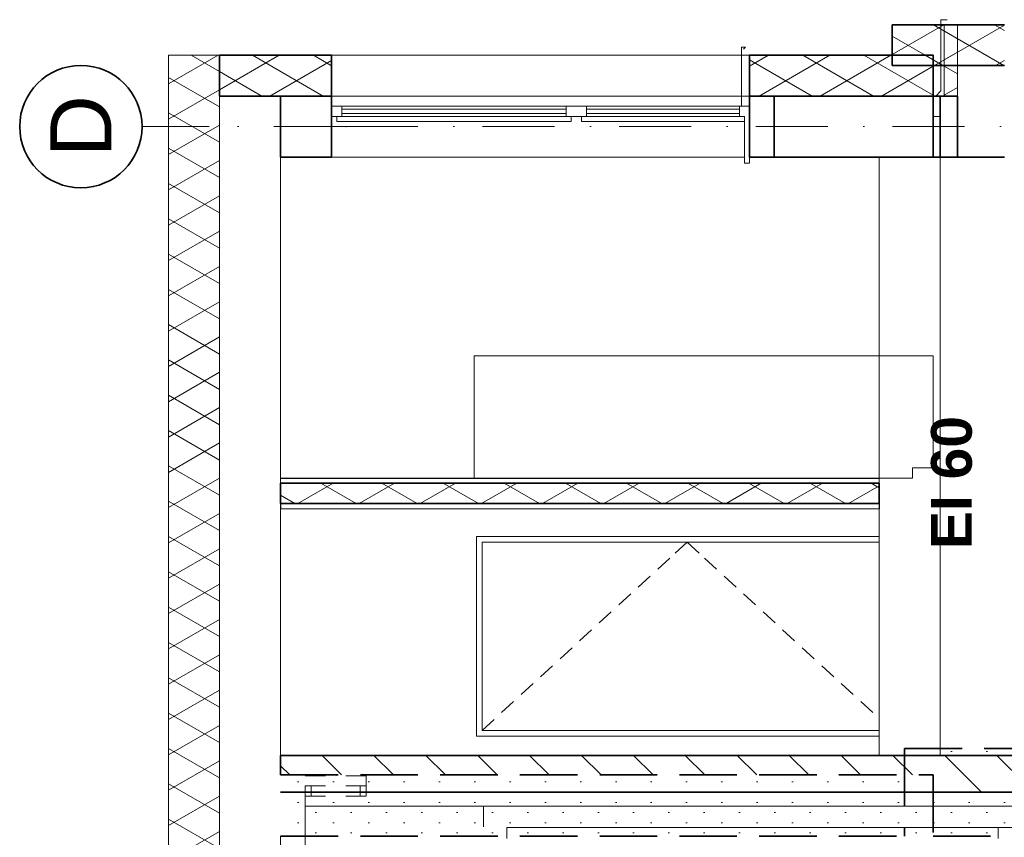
# Model space of a CAD drawing. Header units: millimetres. Extents: x -8078 to 241103, y -4319 to 602442.
# Tile 4 of 148: x 16590 to 21420, y 256376 to 260386. Entities that reach past the tile are written whole.
import ezdxf

# ---------------------------------------------------------------- set-up
doc = ezdxf.new("R2010")
doc.units = ezdxf.units.MM
doc.header["$MEASUREMENT"] = 0
doc.set_wipeout_variables(frame=1)
for name, pattern in [('DASHED', [2, 1, -1]), ('Krawędzie ukryte', [3.912222, 2.822222, -1.09]), ('Kropki i Kreski', [6.702778, 3.527778, -1.763889, 0, -1.411111]), ('Wipeout_Contour', [1000, 0, -1000])]:
    doc.linetypes.add(name, pattern=pattern)
for name, color, linetype in [('#podkład', 252, 'Continuous'), ('- A - ocieplenie', 7, 'Continuous'), ('- PRZEGRODY PROJEKTOWANE', 7, 'Continuous'), ('2D - Ogólne', 7, 'Continuous'), ('2D - Rysunki i Obrazki', 7, 'Continuous'), ('Konstrukcja - Siatka mod', 7, 'Continuous'), ('Konstrukcja - Stropy', 7, 'Continuous'), ('Konstrukcja - Ściany działowe', 7, 'Continuous'), ('Konstrukcja - Ściany nośne wew..P', 7, 'Continuous'), ('Konstrukcja - Ściany zewnętrzne', 7, 'Continuous'), ('Opisy - Tekst', 7, 'Continuous'), ('Wnętrze - Wyposażenie', 7, 'Continuous')]:
    doc.layers.add(name, color=color, linetype=linetype)
doc.styles.add('STYL_AUTOMATYCZNY_12', font='txt')
doc.styles.add('STYL_AUTOMATYCZNY_2', font='arial.ttf')
pattern_1 = [(90, (-1702.6, 957497.23), (-173.20508, 1e-14), [0, -100]), (90, (-1789.2, 957547.23), (-173.20508, 1e-14), [0, -100])]
pattern_2 = [(150, (-1702.6, 957497.23), (-75, -129.90381), []), (210, (-1702.6, 957497.23), (-75, 129.90381), [])]
pattern_3 = [(135, (-1702.6, 957497.23), (-127.27922, -127.27922), [])]

# ---------------------------------------------------------------- blocks, each defined once
blk = doc.blocks.new('qqe433333')
at = {"layer": '- A - ocieplenie', "linetype": 'Continuous', "lineweight": 15}
h = blk.add_hatch(dxfattribs=at)
h.set_pattern_fill('Izolacja_miękka_0008', color=252, angle=90, style=0, pattern_type=2)
h.set_pattern_definition(pattern_2)
h.paths.add_polyline_path([(-18322.6, 681669.5), (-18322.6, 681619.5), (-17972.6, 681619.5), (-17972.6, 681819.5), (-18522.6, 681819.5), (-18522.6, 681669.5)])
at = {"layer": 'Konstrukcja - Stropy', "linetype": 'Continuous', "lineweight": 15}
h = blk.add_hatch(dxfattribs=at)
h.set_pattern_fill('Izolacja_miękka_0008', color=252, angle=90, style=0, pattern_type=2)
h.set_pattern_definition(pattern_2)
h.paths.add_polyline_path([(-21822.6, 675719.5), (-21822.6, 681669.5), (-22072.6, 681669.5), (-22072.6, 675719.5)])
at = {"layer": 'Konstrukcja - Ściany działowe', "linetype": 'Continuous', "lineweight": 13}
h = blk.add_hatch(dxfattribs=at)
h.set_pattern_fill('Izolacja_miękka_0008', color=252, angle=90, style=0, pattern_type=2)
h.set_pattern_definition(pattern_2)
h.paths.add_polyline_path([(-21522.6, 679470.5), (-18587.4, 679470.5), (-18587.4, 679570.5), (-21522.6, 679570.5)])
h = blk.add_hatch(dxfattribs=at)
h.set_pattern_fill('Bloczki_ceramiczne_0008', color=252, angle=90, style=0, pattern_type=2)
h.set_pattern_definition(pattern_3)
h.paths.add_polyline_path([(-18322.6, 678235.5), (-18322.6, 678055.5), (-14962.6, 678055.5), (-14962.6, 678235.5)])
at = {"layer": 'Konstrukcja - Ściany nośne wew..P', "linetype": 'Continuous', "lineweight": 15}
h = blk.add_hatch(dxfattribs=at)
h.set_pattern_fill('Tynk_0008', color=252, angle=90, style=0, pattern_type=2)
h.set_pattern_definition(pattern_1)
h.paths.add_polyline_path([(-18287.4, 678235.5), (-15022.6, 678235.5), (-15022.6, 678269.5), (-18287.4, 678269.5)])
h = blk.add_hatch(dxfattribs=at)
h.set_pattern_fill('Tynk_0008', color=252, angle=90, style=0, pattern_type=2)
h.set_pattern_definition(pattern_1)
h.paths.add_polyline_path([(-21522.6, 677839.5), (-18322.6, 677839.5), (-18322.6, 678139.5), (-21522.6, 678139.5)])
h = blk.add_hatch(dxfattribs=at)
h.set_pattern_fill('Tynk_0008', color=252, angle=90, style=0, pattern_type=2)
h.set_pattern_definition(pattern_1)
h.paths.add_polyline_path([(-14962.6, 677839.5), (-14962.6, 678055.5), (-18322.6, 678055.5), (-18322.6, 677839.5)])
at = {"layer": '- A - ocieplenie', "color": 252, "linetype": 'Continuous', "lineweight": 35, "ltscale": 100}
for p, q in [((-18522.6, 681819.5), (-18522.6, 681619.5)), ((-18522.6, 681819.5), (-17972.6, 681819.5)), ((-21822.6, 681669.5), (-21822.6, 681469.5)), ((-18322.6, 681669.5), (-18322.6, 681619.5)), ((-18522.6, 681619.5), (-18322.6, 681619.5)), ((-18322.6, 681619.5), (-17972.6, 681619.5))]:
    blk.add_line(p, q, dxfattribs=at)
at = {"layer": '2D - Rysunki i Obrazki', "color": 252, "linetype": 'DASHED', "lineweight": 13, "ltscale": 100}
for p, q in [((-21402.6, 677985.5), (-21402.6, 678135.5)), ((-21402.6, 678135.5), (-21102.6, 678135.5)), ((-21102.6, 678135.5), (-21102.6, 677985.5)), ((-21402.6, 678085.5), (-21102.6, 678085.5)), ((-21372.6, 678035.5), (-21372.6, 678085.5)), ((-21132.6, 678035.5), (-21132.6, 678085.5)), ((-21402.6, 678035.5), (-21102.6, 678035.5)), ((-21402.6, 677985.5), (-21102.6, 677985.5))]:
    blk.add_line(p, q, dxfattribs=at)
at = {"layer": '2D - Rysunki i Obrazki', "color": 252, "linetype": 'Continuous', "lineweight": 13, "ltscale": 100}
for p, q in [((-21368.6, 678135.5), (-21368.6, 678135.5)), ((-21308.6, 678135.5), (-21308.6, 678135.5)), ((-21248.6, 678135.5), (-21248.6, 678135.5)), ((-21188.6, 678135.5), (-21188.6, 678135.5)), ((-21128.6, 678135.5), (-21128.6, 678135.5)), ((-21402.6, 677985.5), (-20202.6, 677985.5)), ((-21402.6, 676219.5), (-21402.6, 677985.5)), ((-21398.6, 677985.5), (-21398.6, 677985.5)), ((-21338.6, 677985.5), (-21338.6, 677985.5)), ((-21278.6, 677985.5), (-21278.6, 677985.5)), ((-21218.6, 677985.5), (-21218.6, 677985.5)), ((-21158.6, 677985.5), (-21158.6, 677985.5)), ((-20527.6, 677985.5), (-20527.6, 677885.5)), ((-20202.6, 677985.5), (-20202.6, 677985.5)), ((-20202.6, 677985.5), (-16939.6, 677985.5)), ((-18002.6, 677985.5), (-18002.6, 677985.5)), ((-17972.6, 677881.5), (-20412.6, 677881.5)), ((-17254.6, 677881.5), (-20412.6, 677881.5)), ((-20412.6, 677881.5), (-20412.6, 677827.5)), ((-18002.6, 677827.5), (-18002.6, 677881.5))]:
    blk.add_line(p, q, dxfattribs=at)
at = {"layer": 'Konstrukcja - Siatka mod', "color": 252, "linetype": 'Kropki i Kreski', "lineweight": 13, "ltscale": 100}
for q in [(-22202.6, 681319.5), (2797.4, 681319.5)]:
    blk.add_line((-21202.6, 681319.5), q, dxfattribs=at)
at = {"layer": 'Konstrukcja - Siatka mod', "color": 252, "linetype": 'Continuous', "lineweight": 35, "ltscale": 100}
blk.add_circle((-22502.6, 681319.5), 300, dxfattribs=at)
at = {"layer": 'Konstrukcja - Siatka mod', "color": 252, "linetype": 'Kropki i Kreski', "lineweight": 13, "ltscale": 100}
blk.add_point((-21202.6, 681319.5), dxfattribs=at)
blk.add_point((-21202.6, 681319.5), dxfattribs=at)
at = {"layer": 'Konstrukcja - Stropy', "color": 252, "linetype": 'Continuous', "lineweight": 13, "ltscale": 100}
for p, q in [((-22072.6, 681669.5), (-22072.6, 675719.5)), ((-22072.6, 681669.5), (-21822.6, 681669.5)), ((-21822.6, 681469.5), (-21822.6, 675919.5)), ((-21522.6, 681169.5), (-21522.6, 679595.5)), ((-18587.4, 681169.5), (-18587.4, 679595.5)), ((-18322.6, 681169.5), (-18287.4, 681169.5)), ((-18287.4, 681169.5), (-18287.4, 678235.5)), ((-21522.6, 679595.5), (-21522.6, 679570.5)), ((-18587.4, 679595.5), (-18587.4, 679570.5)), ((-21522.6, 677839.5), (-21522.6, 676219.5))]:
    blk.add_line(p, q, dxfattribs=at)
at = {"layer": 'Konstrukcja - Ściany działowe', "color": 252, "linetype": 'Continuous', "lineweight": 25, "ltscale": 100}
for p, q in [((-21522.6, 679595.5), (-20572.6, 679595.5)), ((-20572.6, 679595.5), (-18587.4, 679595.5))]:
    blk.add_line(p, q, dxfattribs=at)
at = {"layer": 'Konstrukcja - Ściany działowe', "color": 252, "linetype": 'Continuous', "lineweight": 35, "ltscale": 100}
for p, q in [((-21522.6, 679570.5), (-21522.6, 679470.5)), ((-21522.6, 679570.5), (-18587.4, 679570.5)), ((-18587.4, 679570.5), (-18587.4, 679470.5)), ((-21522.6, 679470.5), (-18587.4, 679470.5)), ((-18322.6, 678235.5), (-18287.4, 678235.5)), ((-18287.4, 678235.5), (-15022.6, 678235.5)), ((-21522.6, 678055.5), (-18322.6, 678055.5)), ((-18322.6, 678055.5), (-14962.6, 678055.5))]:
    blk.add_line(p, q, dxfattribs=at)
at = {"layer": 'Konstrukcja - Ściany nośne wew..P', "color": 252, "linetype": 'Continuous', "lineweight": 20, "ltscale": 100}
blk.add_line((-18287.4, 681319.5), (-18322.6, 681319.5), dxfattribs=at)
at = {"layer": 'Konstrukcja - Ściany nośne wew..P', "color": 252, "linetype": 'Krawędzie ukryte', "lineweight": 35, "ltscale": 100}
for p, q in [((-18462.6, 678269.5), (-18462.6, 677839.5)), ((-18462.6, 678269.5), (-14962.6, 678269.5)), ((-21522.6, 678139.5), (-18322.6, 678139.5)), ((-18322.6, 678139.5), (-18322.6, 677839.5)), ((-21522.6, 677839.5), (-18462.6, 677839.5)), ((-18322.6, 677839.5), (-14962.6, 677839.5))]:
    blk.add_line(p, q, dxfattribs=at)
at = {"layer": 'Konstrukcja - Ściany zewnętrzne', "color": 252, "linetype": 'Continuous', "lineweight": 13, "ltscale": 100}
for p, q in [((-19242.6, 681709.5), (-19262.6, 681709.5)), ((-19252.6, 681699.5), (-19242.6, 681709.5)), ((-21272.6, 681419.5), (-21222.6, 681419.5)), ((-20122.6, 681419.5), (-21222.6, 681419.5)), ((-21222.6, 681419.5), (-21222.6, 681369.5)), ((-20122.6, 681404.5), (-21222.6, 681404.5)), ((-21222.6, 681384.5), (-20122.6, 681384.5)), ((-20122.6, 681419.5), (-20122.6, 681369.5)), ((-20122.6, 681419.5), (-20022.6, 681419.5)), ((-19272.6, 681419.5), (-20022.6, 681419.5)), ((-20022.6, 681419.5), (-20022.6, 681369.5)), ((-19272.6, 681404.5), (-20022.6, 681404.5)), ((-20022.6, 681384.5), (-19272.6, 681384.5)), ((-19262.6, 681420.5), (-19272.6, 681420.5)), ((-19272.6, 681419.5), (-19272.6, 681369.5)), ((-19272.6, 681419.5), (-19222.6, 681419.5)), ((-21272.6, 681369.5), (-21222.6, 681369.5)), ((-21247.6, 681369.5), (-21247.6, 681344.5)), ((-21197.6, 681344.5), (-21247.6, 681344.5)), ((-20122.6, 681369.5), (-21222.6, 681369.5)), ((-20147.6, 681344.5), (-21197.6, 681344.5)), ((-20097.6, 681344.5), (-20147.6, 681344.5)), ((-20122.6, 681369.5), (-20022.6, 681369.5)), ((-20097.6, 681369.5), (-20097.6, 681344.5)), ((-20047.6, 681369.5), (-20047.6, 681344.5)), ((-19997.6, 681344.5), (-20047.6, 681344.5)), ((-19272.6, 681369.5), (-20022.6, 681369.5)), ((-19297.6, 681344.5), (-19997.6, 681344.5)), ((-19247.6, 681344.5), (-19297.6, 681344.5)), ((-19272.6, 681369.5), (-19247.6, 681369.5)), ((-19247.6, 681369.5), (-19247.6, 681139.5)), ((-19247.6, 681139.5), (-19222.6, 681139.5)), ((-19222.6, 681169.5), (-19222.6, 681139.5))]:
    blk.add_line(p, q, dxfattribs=at)
at = {"layer": 'Konstrukcja - Ściany zewnętrzne', "color": 252, "linetype": 'Continuous', "lineweight": 35, "ltscale": 100}
for p, q in [((-21522.6, 681469.5), (-21522.6, 681169.5)), ((-21522.6, 681169.5), (-21272.6, 681169.5)), ((-19222.6, 681169.5), (-18587.4, 681169.5)), ((-18587.4, 681169.5), (-18322.6, 681169.5)), ((-18287.4, 681169.5), (-17972.6, 681169.5))]:
    blk.add_line(p, q, dxfattribs=at)
at = {"layer": 'Konstrukcja - Ściany zewnętrzne', "color": 252, "linetype": 'Continuous', "lineweight": 20, "ltscale": 100}
blk.add_line((-19247.6, 681169.5), (-21272.6, 681169.5), dxfattribs=at)
at = {"layer": 'Wnętrze - Wyposażenie', "color": 252, "linetype": 'Continuous', "lineweight": 20, "ltscale": 100}
for p, q in [((-20572.6, 680195.5), (-20572.6, 679595.5)), ((-18322.6, 680195.5), (-18322.6, 679645.5)), ((-18422.6, 679645.5), (-18422.6, 679595.5)), ((-18422.6, 679645.5), (-18322.6, 679645.5)), ((-18587.4, 679595.5), (-18422.6, 679595.5))]:
    blk.add_line(p, q, dxfattribs=at)
at = {"layer": 'Wnętrze - Wyposażenie', "color": 252, "linetype": 'Continuous', "lineweight": 20, "ltscale": 100, "flags": 128}
blk.add_lwpolyline([(-20572.6, 680195.5), (-18422.6, 680195.5), (-18322.6, 680195.5)], dxfattribs=at)
at = {"layer": 'Konstrukcja - Siatka mod', "color": 252, "linetype": 'Continuous', "lineweight": 13, "insert": (-22652.6, 681170.9), "char_height": 300, "attachment_point": 1, "rotation": 90, "style": 'STYL_AUTOMATYCZNY_2'}
blk.add_mtext('\\A1;{\\pql;\\pt0;\\fArial|b0|i0|c238|p0;\\W1.000000;D}', dxfattribs=at)
at = {"layer": 'Opisy - Tekst', "color": 252, "linetype": 'Continuous', "lineweight": 13, "insert": (-18332.3, 679247.6), "char_height": 200, "attachment_point": 1, "rotation": 90, "style": 'STYL_AUTOMATYCZNY_12'}
blk.add_mtext('\\A1;{\\pql;\\fHelvetica|b1|i0|c238|p0;\\W1.000000;EI 60}', dxfattribs=at)
at = {"color": 252, "linetype": 'Wipeout_Contour', "lineweight": 0, "ltscale": 1947475.711421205}
blk.add_wipeout([(-19222.6, 681669.5), (-21272.6, 681669.5), (-21272.6, 681469.5), (-19222.6, 681469.5)], dxfattribs=at).dxf.layer = '- A - ocieplenie'
at = {"color": 252, "linetype": 'Wipeout_Contour', "lineweight": 0, "ltscale": 1939794.157158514}
blk.add_wipeout([(-18322.6, 681469.5), (-18322.6, 681369.4), (-18287.4, 681369.4), (-18287.4, 681469.5)], dxfattribs=at).dxf.layer = '- A - ocieplenie'
at = {"color": 252, "linetype": 'Wipeout_Contour', "lineweight": 0, "ltscale": 3886298.359581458}
blk.add_wipeout([(-18587.4, 678329.5), (-20562.6, 678329.5), (-20562.6, 679309.5), (-18587.4, 679309.5), (-18587.4, 679445.5), (-21522.6, 679445.5), (-21522.6, 678235.5), (-18587.4, 678235.5)], dxfattribs=at).dxf.layer = 'Konstrukcja - Ściany działowe'
at = {"layer": '- A - ocieplenie', "linetype": 'Continuous', "lineweight": 15}
h = blk.add_hatch(dxfattribs=at)
h.set_pattern_fill('Izolacja_miękka_0008', color=252, angle=90, style=0, pattern_type=2)
h.set_pattern_definition(pattern_2)
h.paths.add_polyline_path([(-21822.6, 681469.5), (-21272.6, 681469.5), (-21272.6, 681669.5), (-21822.6, 681669.5)])
h = blk.add_hatch(dxfattribs=at)
h.set_pattern_fill('Izolacja_miękka_0008', color=252, angle=90, style=0, pattern_type=2)
h.set_pattern_definition(pattern_2)
h.paths.add_polyline_path([(-18322.6, 681469.5), (-18322.6, 681669.5), (-19222.6, 681669.5), (-19222.6, 681469.5)])
at = {"layer": '- PRZEGRODY PROJEKTOWANE', "linetype": 'Continuous', "lineweight": 13}
h = blk.add_hatch(dxfattribs=at)
h.set_pattern_fill('Izolacja_miękka_0008', color=252, angle=90, style=0, pattern_type=2)
h.set_pattern_definition(pattern_2)
h.paths.add_polyline_path([(-18202.6, 681469.5), (-18202.6, 681819.5), (-18268.7, 681819.5), (-18268.7, 681469.5)])
at = {"layer": 'Konstrukcja - Ściany działowe', "linetype": 'Continuous', "lineweight": 13}
h = blk.add_hatch(dxfattribs=at)
h.set_pattern_fill('Bloczki_ceramiczne_0008', color=252, angle=90, style=0, pattern_type=2)
h.set_pattern_definition(pattern_3)
h.paths.add_polyline_path([(-21522.6, 678235.5), (-21522.6, 678139.5), (-18322.6, 678139.5), (-18322.6, 678235.5)])
at = {"layer": '- A - ocieplenie', "color": 252, "linetype": 'Continuous', "lineweight": 35, "ltscale": 100}
for p, q in [((-21822.6, 681669.5), (-21272.6, 681669.5)), ((-21272.6, 681669.5), (-21272.6, 681469.5)), ((-19222.6, 681669.5), (-19222.6, 681469.5)), ((-19222.6, 681669.5), (-18322.6, 681669.5)), ((-18322.6, 681619.5), (-18322.6, 681469.5)), ((-19222.6, 681469.5), (-18322.6, 681469.5))]:
    blk.add_line(p, q, dxfattribs=at)
at = {"layer": '- A - ocieplenie', "color": 252, "linetype": 'Continuous', "lineweight": 20, "ltscale": 100}
for p, q in [((-21272.6, 681669.5), (-19222.6, 681669.5)), ((-19222.6, 681469.5), (-21272.6, 681469.5))]:
    blk.add_line(p, q, dxfattribs=at)
at = {"layer": '- A - ocieplenie', "color": 252, "linetype": 'Continuous', "lineweight": 35, "ltscale": 100, "flags": 128}
blk.add_lwpolyline([(-21822.6, 681469.5), (-21522.6, 681469.5), (-21272.6, 681469.5)], dxfattribs=at)
at = {"layer": '- PRZEGRODY PROJEKTOWANE', "color": 252, "linetype": 'Continuous', "lineweight": 13, "ltscale": 100, "flags": 128}
blk.add_lwpolyline([(-18202.6, 681469.5), (-18202.6, 681819.5), (-18268.7, 681819.5), (-18268.7, 681469.5)], close=True, dxfattribs=at)
at = {"color": 252, "linetype": 'Continuous', "lineweight": 13, "ltscale": 100, "flags": 128}
blk.add_lwpolyline([(-18356.7, 681469.5), (-18309.3, 681469.5), (-18283.5, 681495.2), (-18283.5, 681844), (-18253.9, 681844)], dxfattribs=at)
at = {"layer": 'Konstrukcja - Stropy', "color": 252, "linetype": 'Continuous', "lineweight": 13, "ltscale": 100}
blk.add_line((-21522.6, 679445.5), (-21522.6, 678235.5), dxfattribs=at)
at = {"layer": 'Konstrukcja - Ściany działowe', "color": 252, "linetype": 'Continuous', "lineweight": 25, "ltscale": 100}
for p, q in [((-21522.6, 679470.5), (-21522.6, 679445.5)), ((-18587.4, 679470.5), (-18587.4, 679445.5))]:
    blk.add_line(p, q, dxfattribs=at)
at = {"layer": 'Konstrukcja - Ściany działowe', "color": 252, "linetype": 'Continuous', "lineweight": 13, "ltscale": 100}
blk.add_line((-21522.6, 679445.5), (-18587.4, 679445.5), dxfattribs=at)
at = {"layer": 'Konstrukcja - Ściany działowe', "color": 252, "linetype": 'Continuous', "lineweight": 35, "ltscale": 100}
for p, q in [((-21522.6, 678235.5), (-21522.6, 678139.5)), ((-21522.6, 678235.5), (-18587.4, 678235.5)), ((-18587.4, 678235.5), (-18322.6, 678235.5))]:
    blk.add_line(p, q, dxfattribs=at)
at = {"layer": 'Konstrukcja - Ściany zewnętrzne', "color": 252, "linetype": 'Continuous', "lineweight": 13, "ltscale": 100}
for p, q in [((-19262.6, 681709.5), (-19262.6, 681420.5)), ((-18322.6, 681469.5), (-18287.4, 681469.5))]:
    blk.add_line(p, q, dxfattribs=at)
at = {"layer": 'Konstrukcja - Ściany zewnętrzne', "color": 252, "linetype": 'Continuous', "lineweight": 35, "ltscale": 100, "flags": 128}
for points in [[(-21272.6, 681469.5), (-21272.6, 681419.5), (-21272.6, 681369.5), (-21272.6, 681169.5)], [(-19222.6, 681469.5), (-19222.6, 681419.5), (-19222.6, 681369.5), (-19222.6, 681169.5)]]:
    blk.add_lwpolyline(points, dxfattribs=at)
at = {"color": 252, "linetype": 'Wipeout_Contour', "lineweight": 0, "ltscale": 1939744.821493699}
blk.add_wipeout([(-18322.6, 681368.8), (-18287.4, 681368.8), (-18287.4, 681369.4), (-18322.6, 681369.4)], dxfattribs=at).dxf.layer = '- A - ocieplenie'
at = {"color": 252, "linetype": 'Wipeout_Contour', "lineweight": 0, "ltscale": 1942584.681602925}
blk.add_wipeout([(-20522.6, 679309.5), (-20522.6, 679281.5), (-18587.4, 679281.5), (-18587.4, 679309.5)], dxfattribs=at).dxf.layer = 'Konstrukcja - Ściany działowe'
at = {"color": 252, "linetype": 'Wipeout_Contour', "lineweight": 0, "ltscale": 1941673.674276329}
blk.add_wipeout([(-18587.4, 678329.5), (-18587.4, 678357.5), (-20522.6, 678357.5), (-20522.6, 678329.5)], dxfattribs=at).dxf.layer = 'Konstrukcja - Ściany działowe'
at = {"layer": '- A - ocieplenie', "color": 252, "linetype": 'Continuous', "lineweight": 20, "ltscale": 100}
for p, q in [((-18322.6, 681369.4), (-18287.4, 681369.4)), ((-18322.6, 681368.8), (-18287.4, 681368.8))]:
    blk.add_line(p, q, dxfattribs=at)
at = {"layer": '2D - Ogólne', "color": 252, "linetype": 'Continuous', "lineweight": 35, "ltscale": 100, "flags": 128}
blk.add_lwpolyline([(-18202.6, 681469.5), (-18202.6, 681169.5), (-19102.6, 681169.5), (-19102.6, 681469.5)], close=True, dxfattribs=at)
at = {"layer": 'Konstrukcja - Ściany zewnętrzne', "color": 252, "linetype": 'Continuous', "lineweight": 35, "ltscale": 100}
for p, q in [((-18322.6, 681469.5), (-18322.6, 681169.5)), ((-18287.4, 681469.5), (-18287.4, 681169.5))]:
    blk.add_line(p, q, dxfattribs=at)
at = {"color": 252, "linetype": 'Wipeout_Contour', "lineweight": 0, "ltscale": 3891874.090662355}
blk.add_wipeout([(-20534.6, 679281.5), (-20522.6, 679281.5), (-20522.6, 679309.5), (-20562.6, 679309.5), (-20562.6, 678329.5), (-20522.6, 678329.5), (-20522.6, 678357.5), (-20534.6, 678357.5)], dxfattribs=at).dxf.layer = 'Konstrukcja - Ściany działowe'
at = {"layer": 'Konstrukcja - Ściany działowe', "color": 252, "linetype": 'Continuous', "lineweight": 13, "ltscale": 100}
for p, q in [((-20562.6, 679309.5), (-20522.6, 679309.5)), ((-20562.6, 678329.5), (-20562.6, 679309.5)), ((-20522.6, 679309.5), (-18587.4, 679309.5)), ((-20522.6, 678329.5), (-20562.6, 678329.5)), ((-18587.4, 678329.5), (-20522.6, 678329.5))]:
    blk.add_line(p, q, dxfattribs=at)
at = {"color": 252, "linetype": 'Wipeout_Contour', "lineweight": 0, "ltscale": 1942152.431601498}
blk.add_wipeout([(-20534.6, 678357.5), (-18587.4, 678357.5), (-18587.4, 679281.5), (-20534.6, 679281.5)], dxfattribs=at).dxf.layer = 'Konstrukcja - Ściany działowe'
at = {"layer": 'Konstrukcja - Stropy', "color": 252, "linetype": 'Continuous', "lineweight": 13, "ltscale": 100}
blk.add_line((-18587.4, 679445.5), (-18587.4, 678235.5), dxfattribs=at)
at = {"layer": 'Konstrukcja - Ściany działowe', "color": 252, "linetype": 'Continuous', "lineweight": 13, "ltscale": 100}
for p, q in [((-18587.4, 679281.5), (-20534.6, 679281.5)), ((-20534.6, 679281.5), (-20534.6, 678357.5)), ((-19587.5, 679227.4), (-19528.6, 679281.5)), ((-19469.7, 679227.4), (-19528.6, 679281.5)), ((-19672.9, 679148.9), (-19614, 679203.1)), ((-19384.3, 679148.9), (-19443.2, 679203.1)), ((-19768.7, 679061), (-19709.7, 679115.1)), ((-19288.5, 679061), (-19347.5, 679115.1)), ((-19864.4, 678973.1), (-19805.5, 679027.2)), ((-19192.8, 678973.1), (-19251.7, 679027.2)), ((-19960.1, 678885.1), (-19901.2, 678939.2)), ((-19097.1, 678885.1), (-19156, 678939.2)), ((-20055.9, 678797.2), (-19997, 678851.3)), ((-19001.3, 678797.2), (-19060.2, 678851.3)), ((-20151.6, 678709.2), (-20092.7, 678763.4)), ((-18905.6, 678709.2), (-18964.5, 678763.4)), ((-20247.4, 678621.3), (-20188.4, 678675.4)), ((-18809.8, 678621.3), (-18868.7, 678675.4)), ((-20343.1, 678533.4), (-20284.2, 678587.5)), ((-18714.1, 678533.4), (-18773, 678587.5)), ((-20438.9, 678445.4), (-20379.9, 678499.5)), ((-18618.3, 678445.4), (-18677.3, 678499.5)), ((-20534.6, 678357.5), (-20475.7, 678411.6)), ((-20534.6, 678357.5), (-18587.4, 678357.5))]:
    blk.add_line(p, q, dxfattribs=at)

msp = doc.modelspace()

# ---------------------------------------------------------------- block references
at = {"layer": '#podkład'}
msp.add_blockref('qqe433333', (39392.7, -421457.7), dxfattribs=at)

doc.saveas('drawing.dxf')
